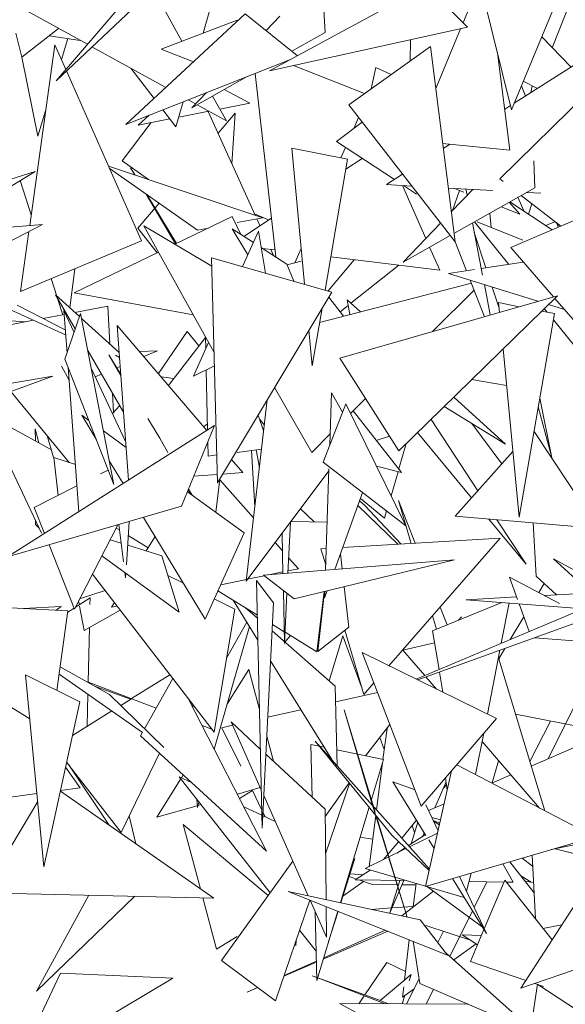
# Model space of a CAD drawing. Header units: metres. Extents: x -14.5 to 19.7, y -19.1 to 4.
# Tile 206 of 218: x 18.208 to 18.317, y 3.337 to 3.534. Entities that reach past the tile are written whole.
import ezdxf

# ---------------------------------------------------------------- set-up
doc = ezdxf.new("R2010")
doc.units = ezdxf.units.M
doc.layers.add('G-IMPT', color=7, linetype='Continuous', lineweight=5)
doc.layers.add('L-PLNT', color=7, linetype='Continuous', lineweight=5, true_color=0x005900)

# ---------------------------------------------------------------- blocks, each defined once
blk = doc.blocks.new('ÁRVORES ORNAMENTAIS - Pequeno e Médio Porte - Ipê-roxo-2976198-A')
at = {"layer": 'G-IMPT', "color": 253, "true_color": 0xaaaaaa}
for p, q in [((7.77409, 3.56087), (7.74062, 3.52198)), ((7.78061, 3.55967), (7.74062, 3.52198)), ((7.84465, 3.54719), (7.83177, 3.51619)), ((7.79375, 3.54358), (7.79447, 3.53166)), ((7.81475, 3.54099), (7.78332, 3.52396)), ((7.82295, 3.53268), (7.81475, 3.54099)), ((7.82546, 3.54177), (7.83177, 3.51619)), ((7.83992, 3.5286), (7.84431, 3.53969)), ((7.82207, 3.53357), (7.82352, 3.53705)), ((7.74689, 3.52927), (7.73463, 3.53602)), ((7.77849, 3.53534), (7.75458, 3.51324)), ((7.76183, 3.53701), (7.7658, 3.5299)), ((7.77006, 3.53152), (7.7714, 3.53614)), ((7.77849, 3.53534), (7.78893, 3.527)), ((7.76167, 3.52832), (7.77684, 3.53411)), ((7.78539, 3.53487), (7.78265, 3.53201)), ((7.73261, 3.53153), (7.73375, 3.52672)), ((7.74115, 3.53243), (7.73375, 3.52672)), ((7.82295, 3.53268), (7.78332, 3.52396)), ((7.79447, 3.53166), (7.78782, 3.52789)), ((7.81659, 3.52044), (7.82157, 3.53238)), ((7.73536, 3.49302), (7.7404, 3.52919)), ((7.73922, 3.53094), (7.74545, 3.53006)), ((7.74258, 3.52425), (7.7404, 3.52919)), ((7.743, 3.53041), (7.74171, 3.52622)), ((7.81149, 3.52593), (7.81156, 3.53018)), ((7.82943, 3.50237), (7.85815, 3.5306)), ((7.84371, 3.52473), (7.83782, 3.53075)), ((7.76258, 3.52063), (7.74781, 3.52876)), ((7.76167, 3.52832), (7.76813, 3.52577)), ((7.79919, 3.51718), (7.81554, 3.52881)), ((7.81554, 3.52881), (7.82046, 3.48976)), ((7.8314, 3.50807), (7.82897, 3.52756)), ((7.73375, 3.52672), (7.737, 3.51089)), ((7.78753, 3.52624), (7.75458, 3.51324)), ((7.84738, 3.52707), (7.83231, 3.51748)), ((7.75771, 3.48995), (7.74271, 3.52395)), ((7.76023, 3.51846), (7.7556, 3.52447)), ((7.7846, 3.48674), (7.78045, 3.52344)), ((7.80236, 3.51943), (7.78817, 3.52502)), ((7.80463, 3.52464), (7.8037, 3.5204)), ((7.80768, 3.52322), (7.80463, 3.52464)), ((7.77884, 3.52281), (7.76782, 3.51657)), ((7.83413, 3.52187), (7.83694, 3.52043)), ((7.77074, 3.51961), (7.76782, 3.51657)), ((7.77939, 3.51748), (7.77427, 3.52022)), ((7.83458, 3.51893), (7.83377, 3.521)), ((7.83588, 3.52098), (7.83566, 3.51961)), ((7.76462, 3.51275), (7.76607, 3.51777)), ((7.76856, 3.51734), (7.76707, 3.51816)), ((7.77195, 3.51891), (7.77473, 3.51395)), ((7.77341, 3.51631), (7.77939, 3.51748)), ((7.73855, 3.51595), (7.737, 3.51089)), ((7.76462, 3.51275), (7.76199, 3.51616)), ((7.76519, 3.51471), (7.77121, 3.51588)), ((7.77473, 3.51395), (7.76888, 3.51717)), ((7.77109, 3.51586), (7.78049, 3.49509)), ((7.77649, 3.51553), (7.77307, 3.51149)), ((7.77582, 3.50539), (7.77649, 3.51553)), ((7.79919, 3.51718), (7.82046, 3.48976)), ((7.83157, 3.51701), (7.83038, 3.51625)), ((7.75967, 3.51364), (7.75386, 3.50595)), ((7.75706, 3.51313), (7.75927, 3.51509)), ((7.75706, 3.51313), (7.76338, 3.51436)), ((7.79672, 3.50985), (7.80189, 3.5137)), ((7.80117, 3.51463), (7.80021, 3.51245)), ((7.80832, 3.50223), (7.79672, 3.50985)), ((7.78778, 3.50849), (7.79895, 3.50628)), ((7.78778, 3.50849), (7.79034, 3.48129)), ((7.79854, 3.50865), (7.79762, 3.50655)), ((7.8314, 3.50807), (7.81798, 3.5094)), ((7.81938, 3.50926), (7.8181, 3.50844)), ((7.75914, 3.50222), (7.75386, 3.50595)), ((7.79895, 3.50628), (7.79447, 3.48011)), ((7.80189, 3.50645), (7.79861, 3.5043)), ((7.8362, 3.50599), (7.83646, 3.50058)), ((7.73645, 3.50382), (7.71592, 3.49138)), ((7.72192, 3.49925), (7.73645, 3.50382)), ((7.78198, 3.49459), (7.75111, 3.5049)), ((7.76892, 3.4921), (7.75129, 3.50449)), ((7.75555, 3.50456), (7.75639, 3.50314)), ((7.75555, 3.50456), (7.75643, 3.50313)), ((7.8316, 3.48861), (7.86802, 3.50418)), ((7.73565, 3.49514), (7.73348, 3.50201)), ((7.80997, 3.50328), (7.80673, 3.50121)), ((7.82943, 3.50237), (7.83009, 3.50186)), ((7.81179, 3.50093), (7.80673, 3.50121)), ((7.80992, 3.50103), (7.81459, 3.49045)), ((7.81273, 3.49933), (7.81016, 3.50102)), ((7.82801, 3.50003), (7.8191, 3.50052)), ((7.824, 3.50025), (7.8197, 3.49577)), ((7.81997, 3.49605), (7.82138, 3.50004)), ((7.83646, 3.50058), (7.82024, 3.49145)), ((7.82223, 3.4997), (7.82033, 3.50045)), ((7.82262, 3.50033), (7.82287, 3.49907)), ((7.83762, 3.49949), (7.8348, 3.49965)), ((7.75863, 3.49933), (7.76453, 3.48934)), ((7.75882, 3.49921), (7.76476, 3.48946)), ((7.83345, 3.49528), (7.83132, 3.49769)), ((7.83991, 3.49216), (7.83144, 3.49776)), ((7.83306, 3.49867), (7.83431, 3.49586)), ((7.83372, 3.49904), (7.84163, 3.4929)), ((7.76123, 3.49751), (7.75697, 3.49249)), ((7.83345, 3.49528), (7.82968, 3.49677)), ((7.83514, 3.49531), (7.83586, 3.49738)), ((7.7644, 3.48928), (7.77586, 3.49481)), ((7.77758, 3.49125), (7.77586, 3.49481)), ((7.77684, 3.49361), (7.78198, 3.49459)), ((7.78372, 3.49451), (7.77818, 3.49086)), ((7.78316, 3.49414), (7.78035, 3.49538)), ((7.78081, 3.49437), (7.78143, 3.493)), ((7.83123, 3.48525), (7.82438, 3.49377)), ((7.834, 3.49012), (7.82491, 3.49377)), ((7.82769, 3.49266), (7.82742, 3.4955)), ((7.8404, 3.49377), (7.83863, 3.49301)), ((7.70944, 3.49083), (7.73791, 3.49323)), ((7.71365, 3.48062), (7.73791, 3.49323)), ((7.73352, 3.47983), (7.73519, 3.49182)), ((7.76085, 3.48757), (7.75697, 3.49249)), ((7.77225, 3.46765), (7.75822, 3.49296)), ((7.77179, 3.48489), (7.75822, 3.49296)), ((7.76892, 3.4921), (7.77111, 3.49252)), ((7.78012, 3.48962), (7.77584, 3.49236)), ((7.77903, 3.48719), (7.77584, 3.49236)), ((7.78115, 3.49191), (7.77797, 3.48482)), ((7.78115, 3.49191), (7.78257, 3.4835)), ((7.81754, 3.49352), (7.81007, 3.48573)), ((7.82394, 3.49354), (7.82598, 3.48309)), ((7.84112, 3.49268), (7.84076, 3.4936)), ((7.84116, 3.493), (7.84076, 3.4936)), ((7.75771, 3.48995), (7.73352, 3.47983)), ((7.81947, 3.49102), (7.81007, 3.48573)), ((7.82432, 3.49162), (7.82664, 3.48457)), ((7.78681, 3.48533), (7.78171, 3.48859)), ((7.78194, 3.48845), (7.78444, 3.48814)), ((7.78358, 3.48825), (7.78412, 3.48705)), ((7.78967, 3.48844), (7.78841, 3.48558)), ((7.81536, 3.48871), (7.8174, 3.48409)), ((7.82049, 3.48976), (7.82275, 3.48399)), ((7.8316, 3.48861), (7.84015, 3.47875)), ((7.74426, 3.47956), (7.76113, 3.4877)), ((7.77175, 3.48659), (7.79578, 3.47973)), ((7.77175, 3.48659), (7.77294, 3.44153)), ((7.78686, 3.48518), (7.78965, 3.4859)), ((7.8003, 3.48619), (7.79505, 3.47994)), ((7.79561, 3.48677), (7.8174, 3.48409)), ((7.74436, 3.48437), (7.74336, 3.47659)), ((7.78681, 3.48533), (7.78821, 3.48189)), ((7.80925, 3.48509), (7.79963, 3.4775)), ((7.82438, 3.48423), (7.81916, 3.48345)), ((7.83413, 3.48569), (7.82572, 3.48443)), ((7.74078, 3.47892), (7.73968, 3.48241)), ((7.81916, 3.48345), (7.83706, 3.47787)), ((7.82349, 3.4821), (7.82635, 3.47479)), ((7.79336, 3.47364), (7.82373, 3.48148)), ((7.81597, 3.47181), (7.82427, 3.48011)), ((7.82634, 3.48121), (7.82752, 3.47513)), ((7.8279, 3.48072), (7.82929, 3.47649)), ((7.72688, 3.47827), (7.74254, 3.47113)), ((7.74448, 3.47233), (7.7405, 3.47917)), ((7.7405, 3.47917), (7.74533, 3.47481)), ((7.74197, 3.47518), (7.74095, 3.47841)), ((7.76808, 3.47517), (7.74426, 3.47956)), ((7.79578, 3.47973), (7.77294, 3.44153)), ((7.79814, 3.47488), (7.79518, 3.47872)), ((7.79743, 3.46649), (7.84095, 3.47898)), ((7.7989, 3.47817), (7.80154, 3.47576)), ((7.7989, 3.47817), (7.7994, 3.4752)), ((7.80921, 3.44795), (7.84095, 3.47898)), ((7.84041, 3.47845), (7.84594, 3.47207)), ((7.74246, 3.47219), (7.73285, 3.47707)), ((7.74424, 3.47164), (7.74217, 3.47601)), ((7.74217, 3.47601), (7.74282, 3.46749)), ((7.75098, 3.47688), (7.74442, 3.47564)), ((7.75098, 3.47688), (7.75139, 3.46934)), ((7.79385, 3.47649), (7.79187, 3.46496)), ((7.79908, 3.47706), (7.79745, 3.47577)), ((7.82918, 3.47761), (7.83332, 3.47679)), ((7.82918, 3.47761), (7.82937, 3.47566)), ((7.83892, 3.47569), (7.83833, 3.47642)), ((7.83915, 3.47722), (7.84234, 3.47622)), ((7.73611, 3.47407), (7.72644, 3.47224)), ((7.73433, 3.47373), (7.7266, 3.47435)), ((7.74223, 3.47523), (7.73804, 3.47443)), ((7.7424, 3.46628), (7.74554, 3.47544)), ((7.74554, 3.47544), (7.75218, 3.44126)), ((7.74573, 3.47445), (7.75328, 3.46763)), ((7.84035, 3.4754), (7.83331, 3.4347)), ((7.83781, 3.47591), (7.84035, 3.4754)), ((7.85323, 3.45789), (7.84014, 3.47417)), ((7.75289, 3.47306), (7.7708, 3.45205)), ((7.75289, 3.47306), (7.7551, 3.44208)), ((7.79121, 3.47207), (7.79187, 3.46496)), ((7.76686, 3.47181), (7.76112, 3.4634)), ((7.76313, 3.46105), (7.77054, 3.47061)), ((7.76686, 3.47181), (7.76923, 3.46893)), ((7.77059, 3.4684), (7.77054, 3.47073)), ((7.77114, 3.46964), (7.7681, 3.46287)), ((7.83007, 3.46835), (7.83331, 3.4347)), ((7.7424, 3.46628), (7.75218, 3.44126)), ((7.75413, 3.45569), (7.74699, 3.468)), ((7.75118, 3.46713), (7.75361, 3.46302)), ((7.75118, 3.46713), (7.7536, 3.4632)), ((7.75335, 3.46666), (7.75253, 3.46707)), ((7.75741, 3.46784), (7.76095, 3.46793)), ((7.75822, 3.4668), (7.76095, 3.46793)), ((7.80921, 3.44795), (7.79743, 3.46649)), ((7.74322, 3.46211), (7.74173, 3.46491)), ((7.74303, 3.46467), (7.7452, 3.43579)), ((7.75455, 3.44985), (7.7477, 3.46433)), ((7.75278, 3.46456), (7.75348, 3.46485)), ((7.77232, 3.46496), (7.7681, 3.46287)), ((7.73998, 3.46289), (7.71558, 3.45406)), ((7.73998, 3.46289), (7.72559, 3.46045)), ((7.74844, 3.46277), (7.74972, 3.4633)), ((7.76423, 3.46246), (7.76168, 3.46274)), ((7.77093, 3.45213), (7.77068, 3.46415)), ((7.83078, 3.46104), (7.82378, 3.4622)), ((7.78436, 3.46062), (7.79179, 3.44763)), ((7.74326, 3.44565), (7.73161, 3.45986)), ((7.75193, 3.45949), (7.75214, 3.45564)), ((7.79541, 3.44915), (7.79577, 3.45957)), ((7.79796, 3.4557), (7.79577, 3.45957)), ((7.79957, 3.45541), (7.80256, 3.45841)), ((7.82023, 3.45872), (7.83059, 3.44927)), ((7.83743, 3.4585), (7.83976, 3.4469)), ((7.75192, 3.4554), (7.75338, 3.457)), ((7.77868, 3.4219), (7.7829, 3.45818)), ((7.79861, 3.45736), (7.79407, 3.44572)), ((7.79861, 3.45736), (7.81064, 3.43293)), ((7.83059, 3.44927), (7.81826, 3.4568)), ((7.83713, 3.45677), (7.8399, 3.44634)), ((7.7377, 3.43152), (7.72638, 3.45549)), ((7.73971, 3.44814), (7.72638, 3.45549)), ((7.74718, 3.45404), (7.74576, 3.45507)), ((7.74576, 3.45507), (7.74864, 3.4503)), ((7.75899, 3.45442), (7.76138, 3.45052)), ((7.78106, 3.45511), (7.78217, 3.45195)), ((7.80974, 3.4436), (7.80009, 3.45594)), ((7.77233, 3.45302), (7.73093, 3.42673)), ((7.73648, 3.45236), (7.73719, 3.44953)), ((7.73648, 3.45236), (7.73649, 3.44991)), ((7.76574, 3.43686), (7.77233, 3.45302)), ((7.77016, 3.45279), (7.7709, 3.45328)), ((7.78138, 3.45421), (7.78231, 3.45309)), ((7.82503, 3.43999), (7.81566, 3.45426)), ((7.82981, 3.44536), (7.82381, 3.45341)), ((7.74014, 3.44666), (7.73885, 3.45103)), ((7.75464, 3.44865), (7.75011, 3.45193)), ((7.763, 3.44766), (7.76138, 3.45052)), ((7.79179, 3.44763), (7.79548, 3.45133)), ((7.8047, 3.45004), (7.80732, 3.45092)), ((7.81294, 3.4516), (7.82373, 3.43854)), ((7.8491, 3.43244), (7.83627, 3.45183)), ((7.77104, 3.4469), (7.77098, 3.4497)), ((7.80923, 3.44438), (7.81071, 3.44941)), ((7.74019, 3.44666), (7.74103, 3.43906)), ((7.74019, 3.44666), (7.74449, 3.44525)), ((7.77104, 3.4469), (7.77279, 3.44713)), ((7.77684, 3.44765), (7.78175, 3.44827)), ((7.78041, 3.43679), (7.77977, 3.44802)), ((7.78068, 3.44814), (7.78132, 3.44461)), ((7.82048, 3.43489), (7.83204, 3.44786)), ((7.75126, 3.44598), (7.75404, 3.4414)), ((7.77575, 3.44623), (7.77798, 3.44362)), ((7.81064, 3.43293), (7.79407, 3.44572)), ((7.80974, 3.4436), (7.80474, 3.44491)), ((7.75106, 3.44412), (7.74952, 3.44334)), ((7.7729, 3.44324), (7.7682, 3.44289)), ((7.77798, 3.44362), (7.77401, 3.44332)), ((7.79523, 3.44395), (7.77868, 3.4219)), ((7.79455, 3.42407), (7.79524, 3.44438)), ((7.80766, 3.43899), (7.80906, 3.44378)), ((7.74481, 3.44097), (7.73624, 3.43665)), ((7.77342, 3.44232), (7.77259, 3.43567)), ((7.78015, 3.43453), (7.7734, 3.44217)), ((7.77828, 3.43156), (7.76693, 3.43977)), ((7.76709, 3.44016), (7.76761, 3.43927)), ((7.76784, 3.43911), (7.76715, 3.44032)), ((7.7964, 3.42423), (7.80195, 3.43964)), ((7.76574, 3.43686), (7.73093, 3.42673)), ((7.73832, 3.43142), (7.73624, 3.43665)), ((7.80101, 3.43703), (7.80902, 3.42928)), ((7.80134, 3.43796), (7.80234, 3.43712)), ((7.80152, 3.43845), (7.80633, 3.43448)), ((7.80968, 3.42932), (7.80234, 3.43712)), ((7.81248, 3.42948), (7.80914, 3.43804)), ((7.80914, 3.43804), (7.81169, 3.42944)), ((7.75813, 3.43464), (7.77046, 3.41428)), ((7.79226, 3.43373), (7.78952, 3.43635)), ((7.80633, 3.43448), (7.80676, 3.43593)), ((7.8491, 3.43244), (7.82048, 3.43489)), ((7.73652, 3.43403), (7.73652, 3.43324)), ((7.73724, 3.43249), (7.73652, 3.43324)), ((7.74431, 3.41632), (7.75301, 3.43315)), ((7.75316, 3.4332), (7.75412, 3.42574)), ((7.75471, 3.42513), (7.75527, 3.43381)), ((7.78702, 3.42346), (7.78751, 3.43366)), ((7.79488, 3.43367), (7.78764, 3.43383)), ((7.82721, 3.43432), (7.83468, 3.42529)), ((7.83468, 3.42529), (7.82884, 3.43418)), ((7.83668, 3.42292), (7.8361, 3.43356)), ((7.75268, 3.43251), (7.7533, 3.43213)), ((7.75509, 3.43102), (7.75907, 3.42857)), ((7.75869, 3.42795), (7.76045, 3.43081)), ((7.77828, 3.43156), (7.77046, 3.41428)), ((7.78587, 3.43148), (7.78604, 3.42338)), ((7.74431, 3.41632), (7.73922, 3.42914)), ((7.75148, 3.43018), (7.75364, 3.42952)), ((7.75497, 3.42911), (7.76181, 3.42699)), ((7.78594, 3.42797), (7.78448, 3.42963)), ((7.8295, 3.43048), (7.79798, 3.42863)), ((7.80723, 3.40498), (7.8295, 3.43048)), ((7.74981, 3.42697), (7.76528, 3.41569)), ((7.76528, 3.41569), (7.76181, 3.42699)), ((7.7947, 3.42844), (7.79363, 3.42838)), ((7.79458, 3.42513), (7.79363, 3.42838)), ((7.79752, 3.42734), (7.79787, 3.42435)), ((7.78217, 3.42306), (7.82036, 3.42619)), ((7.78913, 3.42436), (7.78717, 3.42659)), ((7.78827, 3.41833), (7.82036, 3.42619)), ((7.8402, 3.42633), (7.87887, 3.4053)), ((7.8402, 3.42633), (7.84844, 3.41877)), ((7.74792, 3.4233), (7.77227, 3.39169)), ((7.7544, 3.42362), (7.75454, 3.42256)), ((7.75454, 3.42256), (7.7546, 3.42348)), ((7.76611, 3.42147), (7.76302, 3.42303)), ((7.7823, 3.42296), (7.77896, 3.42227)), ((7.78217, 3.42306), (7.78827, 3.41833)), ((7.78603, 3.42373), (7.7832, 3.42314)), ((7.78913, 3.42436), (7.78704, 3.42393)), ((7.83668, 3.42292), (7.84078, 3.41916)), ((7.77871, 3.42222), (7.77358, 3.42117)), ((7.78077, 3.42202), (7.78185, 3.37251)), ((7.78077, 3.42202), (7.78413, 3.41755)), ((7.83298, 3.41822), (7.83135, 3.42271)), ((7.83135, 3.42271), (7.84137, 3.41745)), ((7.83721, 3.41963), (7.8383, 3.42144)), ((7.75046, 3.42), (7.74535, 3.41833)), ((7.77303, 3.41996), (7.78092, 3.41509)), ((7.78612, 3.42), (7.78635, 3.40945)), ((7.78635, 3.40945), (7.78683, 3.41945)), ((7.79425, 3.4198), (7.7928, 3.40777)), ((7.79436, 3.41982), (7.793, 3.40785)), ((7.79436, 3.41856), (7.79486, 3.41995)), ((7.79436, 3.41856), (7.7944, 3.41983)), ((7.79828, 3.42078), (7.79922, 3.4127)), ((7.83836, 3.41903), (7.84455, 3.41936)), ((7.71815, 3.41729), (7.74301, 3.41594)), ((7.74449, 3.41666), (7.74745, 3.41856)), ((7.74529, 3.41717), (7.74515, 3.41794)), ((7.74742, 3.41724), (7.74745, 3.41856)), ((7.75175, 3.41668), (7.75231, 3.4176)), ((7.75284, 3.41691), (7.75175, 3.41668)), ((7.77638, 3.41627), (7.77229, 3.41834)), ((7.77607, 3.41808), (7.78103, 3.41006)), ((7.78185, 3.37251), (7.78413, 3.41755)), ((7.84844, 3.41736), (7.81271, 3.40228)), ((7.82984, 3.41764), (7.81597, 3.41194)), ((7.82268, 3.41819), (7.8328, 3.41873)), ((7.82268, 3.41819), (7.84615, 3.41639)), ((7.83128, 3.41753), (7.82971, 3.40946)), ((7.83531, 3.41182), (7.83329, 3.41738)), ((7.73414, 3.41642), (7.74164, 3.4168)), ((7.74164, 3.4168), (7.74064, 3.41606)), ((7.74078, 3.40005), (7.74301, 3.41594)), ((7.74297, 3.41569), (7.74424, 3.4165)), ((7.74623, 3.41201), (7.74534, 3.41686)), ((7.74623, 3.41201), (7.75347, 3.4161)), ((7.77638, 3.41627), (7.77227, 3.39169)), ((7.78094, 3.41449), (7.7786, 3.41652)), ((7.81597, 3.41499), (7.81678, 3.41227)), ((7.81888, 3.41314), (7.81748, 3.41671)), ((7.77474, 3.40647), (7.77879, 3.4137)), ((7.78392, 3.41325), (7.78629, 3.41178)), ((7.813, 3.40214), (7.84633, 3.41414)), ((7.82114, 3.41407), (7.82175, 3.41474)), ((7.83152, 3.41022), (7.83425, 3.41474)), ((7.74707, 3.40168), (7.74731, 3.41262)), ((7.77227, 3.38832), (7.77931, 3.41284)), ((7.79651, 3.40092), (7.78385, 3.41195)), ((7.78751, 3.41103), (7.78643, 3.4097)), ((7.78645, 3.41168), (7.7928, 3.40777)), ((7.793, 3.40785), (7.79922, 3.4127)), ((7.80219, 3.3992), (7.79841, 3.41207)), ((7.81726, 3.4042), (7.81597, 3.41194)), ((7.79528, 3.40199), (7.79803, 3.41095)), ((7.80169, 3.40089), (7.79803, 3.41095)), ((7.81002, 3.40808), (7.81637, 3.40955)), ((7.83644, 3.41058), (7.85753, 3.40895)), ((7.73537, 3.39433), (7.71463, 3.40725)), ((7.81372, 3.37689), (7.80188, 3.40761)), ((7.80188, 3.40761), (7.82873, 3.3944)), ((7.81002, 3.40808), (7.81442, 3.40301)), ((7.82944, 3.40806), (7.82695, 3.39528)), ((7.82921, 3.40639), (7.83044, 3.40842)), ((7.78355, 3.40599), (7.79579, 3.38619)), ((7.83845, 3.37596), (7.82915, 3.40659)), ((7.74537, 3.39776), (7.73452, 3.40316)), ((7.73821, 3.36477), (7.73452, 3.40316)), ((7.74124, 3.40331), (7.75792, 3.39161)), ((7.74144, 3.40474), (7.75135, 3.39924)), ((7.76342, 3.40318), (7.75573, 3.3984)), ((7.77918, 3.40424), (7.77483, 3.39723)), ((7.77918, 3.40424), (7.78133, 3.39625)), ((7.81801, 3.39968), (7.81734, 3.4037)), ((7.74694, 3.40173), (7.76068, 3.39652)), ((7.76401, 3.40242), (7.75835, 3.39238)), ((7.80219, 3.3992), (7.80422, 3.40153)), ((7.81465, 3.40274), (7.81678, 3.40028)), ((7.8391, 3.38638), (7.84648, 3.40122)), ((7.74687, 3.39288), (7.74701, 3.39926)), ((7.75553, 3.39827), (7.74834, 3.40091)), ((7.76222, 3.3886), (7.75135, 3.39924)), ((7.79651, 3.40092), (7.79689, 3.38495)), ((7.80494, 3.39965), (7.79659, 3.39775)), ((7.74537, 3.39776), (7.73821, 3.36477)), ((7.75573, 3.39839), (7.75358, 3.39705)), ((7.76708, 3.39842), (7.78277, 3.36787)), ((7.768, 3.39724), (7.76803, 3.39659)), ((7.75177, 3.39593), (7.74391, 3.39104)), ((7.78962, 3.39617), (7.78297, 3.39466)), ((7.80284, 3.38073), (7.79827, 3.39616)), ((7.8045, 3.37568), (7.79827, 3.39616)), ((7.84777, 3.39228), (7.83259, 3.39526)), ((7.78168, 3.38017), (7.77565, 3.39378)), ((7.77565, 3.39378), (7.7815, 3.38832)), ((7.81372, 3.37689), (7.82873, 3.3944)), ((7.83546, 3.38582), (7.83958, 3.39389)), ((7.75795, 3.39167), (7.75755, 3.39096)), ((7.76984, 3.39305), (7.77179, 3.39231)), ((7.7718, 3.3923), (7.76986, 3.39301)), ((7.77596, 3.39307), (7.77382, 3.39258)), ((7.77757, 3.38487), (7.77382, 3.39258)), ((7.80253, 3.38696), (7.80744, 3.39319)), ((7.80686, 3.39245), (7.80605, 3.38622)), ((7.8262, 3.39146), (7.82459, 3.38319)), ((7.78277, 3.36787), (7.75755, 3.39096)), ((7.78278, 3.39088), (7.78413, 3.38588)), ((7.80459, 3.37504), (7.79247, 3.3899)), ((7.80398, 3.37702), (7.79247, 3.3899)), ((7.80631, 3.38824), (7.80543, 3.39064)), ((7.82588, 3.38979), (7.83739, 3.37652)), ((7.75365, 3.37164), (7.76135, 3.38748)), ((7.79163, 3.38923), (7.7919, 3.37863)), ((7.79163, 3.38923), (7.79425, 3.38868)), ((7.79682, 3.38815), (7.80616, 3.3862)), ((7.84524, 3.38905), (7.83573, 3.38492)), ((7.75365, 3.37164), (7.74275, 3.38568)), ((7.7826, 3.3873), (7.79445, 3.37626)), ((7.80374, 3.37819), (7.80616, 3.3862)), ((7.80596, 3.38555), (7.80474, 3.37618)), ((7.82791, 3.38153), (7.82919, 3.38597)), ((7.74546, 3.38057), (7.74253, 3.38466)), ((7.74317, 3.38514), (7.75127, 3.37309)), ((7.81979, 3.38397), (7.81454, 3.36081)), ((7.82081, 3.38516), (7.84845, 3.37075)), ((7.76558, 3.38233), (7.76082, 3.37466)), ((7.78347, 3.35958), (7.76527, 3.38273)), ((7.76527, 3.38273), (7.76785, 3.38153)), ((7.76608, 3.38315), (7.7657, 3.38253)), ((7.79446, 3.37483), (7.7993, 3.38153)), ((7.80804, 3.38177), (7.81247, 3.38013)), ((7.80804, 3.38177), (7.81463, 3.37105)), ((7.81868, 3.38174), (7.81645, 3.37655)), ((7.81857, 3.38255), (7.81891, 3.38007)), ((7.83164, 3.38314), (7.82784, 3.38149)), ((7.7722, 3.35852), (7.74149, 3.37989)), ((7.74546, 3.38057), (7.74152, 3.38003)), ((7.77691, 3.37928), (7.78149, 3.3806)), ((7.77734, 3.37844), (7.77992, 3.38003)), ((7.78177, 3.37624), (7.77987, 3.38014)), ((7.79937, 3.38144), (7.79455, 3.36733)), ((7.80284, 3.38073), (7.81087, 3.35471)), ((7.81876, 3.38117), (7.8181, 3.38039)), ((7.73681, 3.37939), (7.70773, 3.37541)), ((7.73695, 3.37784), (7.72988, 3.36597)), ((7.76883, 3.3782), (7.7689, 3.37659)), ((7.7689, 3.37659), (7.76922, 3.3777)), ((7.79108, 3.35898), (7.78218, 3.37905)), ((7.76082, 3.37466), (7.76888, 3.37698)), ((7.76903, 3.37702), (7.76962, 3.37719)), ((7.77822, 3.37673), (7.78179, 3.37507)), ((7.78249, 3.37475), (7.78201, 3.37574)), ((7.79466, 3.3582), (7.79445, 3.37626)), ((7.79752, 3.35759), (7.80327, 3.37666)), ((7.81534, 3.36432), (7.80426, 3.37671)), ((7.81463, 3.37716), (7.81707, 3.37197)), ((7.81829, 3.37735), (7.81518, 3.37599)), ((7.75527, 3.37497), (7.7566, 3.36938)), ((7.78197, 3.37499), (7.7845, 3.37382)), ((7.80459, 3.37504), (7.80325, 3.36478)), ((7.80789, 3.371), (7.80468, 3.37494)), ((7.81089, 3.35471), (7.80476, 3.37484)), ((7.81278, 3.37407), (7.8098, 3.37052)), ((7.8117, 3.36936), (7.81302, 3.37367)), ((7.81757, 3.37418), (7.81582, 3.37463)), ((7.81609, 3.37405), (7.81742, 3.37352)), ((7.81616, 3.3739), (7.81734, 3.37316)), ((7.78306, 3.35902), (7.76609, 3.37322)), ((7.76952, 3.36038), (7.76609, 3.37322)), ((7.81238, 3.37159), (7.81187, 3.37299)), ((7.86329, 3.37313), (7.83973, 3.3682)), ((7.80397, 3.37031), (7.80148, 3.37069)), ((7.80917, 3.36978), (7.80617, 3.36621)), ((7.80789, 3.371), (7.81527, 3.36401)), ((7.81454, 3.3712), (7.81114, 3.36901)), ((7.81697, 3.37152), (7.81136, 3.36877)), ((7.81431, 3.37157), (7.81401, 3.37085)), ((7.84845, 3.37075), (7.81454, 3.36081)), ((7.81519, 3.37015), (7.81626, 3.3684)), ((7.81063, 3.3684), (7.80247, 3.36439)), ((7.81046, 3.36857), (7.80882, 3.36751)), ((7.84639, 3.36686), (7.8405, 3.36836)), ((7.77371, 3.34604), (7.78802, 3.36589)), ((7.79762, 3.35757), (7.80042, 3.36644)), ((7.83144, 3.36577), (7.83627, 3.35955)), ((7.83389, 3.36649), (7.83599, 3.36489)), ((7.83587, 3.36707), (7.83654, 3.35436)), ((7.8035, 3.36409), (7.80051, 3.36217)), ((7.80247, 3.36439), (7.82227, 3.35865)), ((7.83002, 3.36535), (7.83207, 3.36168)), ((7.80218, 3.36182), (7.79804, 3.35889)), ((7.79928, 3.36282), (7.80074, 3.36232)), ((7.79946, 3.36338), (7.80207, 3.36317)), ((7.81068, 3.36201), (7.80051, 3.36217)), ((7.80121, 3.36216), (7.80394, 3.36121)), ((7.80742, 3.35553), (7.80943, 3.36203)), ((7.81021, 3.36202), (7.80742, 3.35553)), ((7.81996, 3.3624), (7.82674, 3.35139)), ((7.82137, 3.36281), (7.82674, 3.35139)), ((7.82372, 3.3635), (7.82275, 3.35987)), ((7.83024, 3.36171), (7.82327, 3.36182)), ((7.82428, 3.35662), (7.82684, 3.36176)), ((7.82629, 3.35233), (7.83042, 3.36212)), ((7.83042, 3.36212), (7.83988, 3.35013)), ((7.8336, 3.36298), (7.83569, 3.36168)), ((7.83616, 3.3616), (7.83446, 3.36188)), ((7.81352, 3.35414), (7.78708, 3.35984)), ((7.78708, 3.35984), (7.81898, 3.3471)), ((7.80917, 3.36118), (7.80394, 3.36121)), ((7.80981, 3.35494), (7.81614, 3.3599)), ((7.81262, 3.36116), (7.80985, 3.36118)), ((7.81266, 3.36144), (7.8121, 3.35673)), ((7.81496, 3.36077), (7.8259, 3.35275)), ((7.83207, 3.36168), (7.83074, 3.3617)), ((7.72775, 3.35951), (7.7722, 3.35852)), ((7.74719, 3.35908), (7.73674, 3.33987)), ((7.73674, 3.33987), (7.75636, 3.35887)), ((7.77275, 3.34826), (7.77, 3.35857)), ((7.79141, 3.35811), (7.78454, 3.33798)), ((7.79475, 3.3507), (7.79148, 3.35808)), ((7.79282, 3.34201), (7.797, 3.35588)), ((7.79475, 3.3507), (7.79468, 3.3568)), ((7.79517, 3.3498), (7.79708, 3.35585)), ((7.80773, 3.35652), (7.80375, 3.35625)), ((7.81211, 3.35682), (7.80785, 3.35653)), ((7.81941, 3.34683), (7.82394, 3.35593)), ((7.83364, 3.3405), (7.8447, 3.35756)), ((7.79247, 3.35584), (7.79282, 3.34201)), ((7.81352, 3.35414), (7.81898, 3.3471)), ((7.79267, 3.34788), (7.78935, 3.3521)), ((7.80649, 3.35209), (7.79419, 3.34657)), ((7.81463, 3.35303), (7.82357, 3.35008)), ((7.82355, 3.34581), (7.82624, 3.3522)), ((7.84184, 3.35315), (7.83804, 3.35245)), ((7.77684, 3.35081), (7.77275, 3.34826)), ((7.78864, 3.34898), (7.78866, 3.35007)), ((7.80705, 3.35187), (7.7941, 3.34627)), ((7.81131, 3.35016), (7.81035, 3.34211)), ((7.817, 3.34965), (7.81814, 3.35187)), ((7.82496, 3.34917), (7.8219, 3.35118)), ((7.82573, 3.351), (7.8219, 3.35118)), ((7.83364, 3.3405), (7.86253, 3.35035)), ((7.81343, 3.34145), (7.81207, 3.34986)), ((7.82466, 3.34937), (7.8202, 3.34613)), ((7.77371, 3.34604), (7.78454, 3.33798)), ((7.8356, 3.33242), (7.81869, 3.34748)), ((7.79256, 3.34561), (7.7862, 3.34286)), ((7.79272, 3.34591), (7.78625, 3.343)), ((7.80243, 3.33913), (7.80679, 3.34561)), ((7.81056, 3.34384), (7.80679, 3.34561)), ((7.82355, 3.34581), (7.83465, 3.34205)), ((7.73296, 3.32534), (7.74153, 3.34349)), ((7.76398, 3.34248), (7.73401, 3.32467)), ((7.76398, 3.34248), (7.74153, 3.34349)), ((7.7928, 3.34263), (7.79185, 3.34298)), ((7.79185, 3.34298), (7.79245, 3.34275)), ((7.79298, 3.34255), (7.80651, 3.33735)), ((7.80517, 3.33813), (7.79299, 3.34257)), ((7.81166, 3.34321), (7.80547, 3.33801)), ((7.81072, 3.33733), (7.81328, 3.34236)), ((7.81128, 3.34192), (7.81166, 3.34321)), ((7.78097, 3.34063), (7.77889, 3.3397)), ((7.781, 3.34061), (7.77889, 3.3397)), ((7.81019, 3.34078), (7.80994, 3.33869)), ((7.81227, 3.34038), (7.80994, 3.33869)), ((7.83553, 3.33197), (7.81343, 3.34145)), ((7.81467, 3.33731), (7.81615, 3.34028)), ((7.83379, 3.32058), (7.83695, 3.34127)), ((7.83642, 3.34145), (7.83818, 3.34085)), ((7.84827, 3.33385), (7.83703, 3.34124)), ((7.80124, 3.33737), (7.80231, 3.33896)), ((7.80517, 3.33813), (7.80713, 3.33734)), ((7.80991, 3.33733), (7.81041, 3.33903)), ((7.82317, 3.33727), (7.79736, 3.33739)), ((7.83883, 3.31537), (7.79736, 3.33739)), ((7.82233, 3.33728), (7.82304, 3.33733))]:
    blk.add_line(p, q, dxfattribs=at)

msp = doc.modelspace()

# ---------------------------------------------------------------- block references
at = {"layer": 'L-PLNT', "color": 253, "true_color": 0xaaaaaa}
msp.add_blockref('ÁRVORES ORNAMENTAIS - Pequeno e Médio Porte - Ipê-roxo-2976198-A', (10.47483, 0), dxfattribs=at)

doc.saveas('drawing.dxf')
